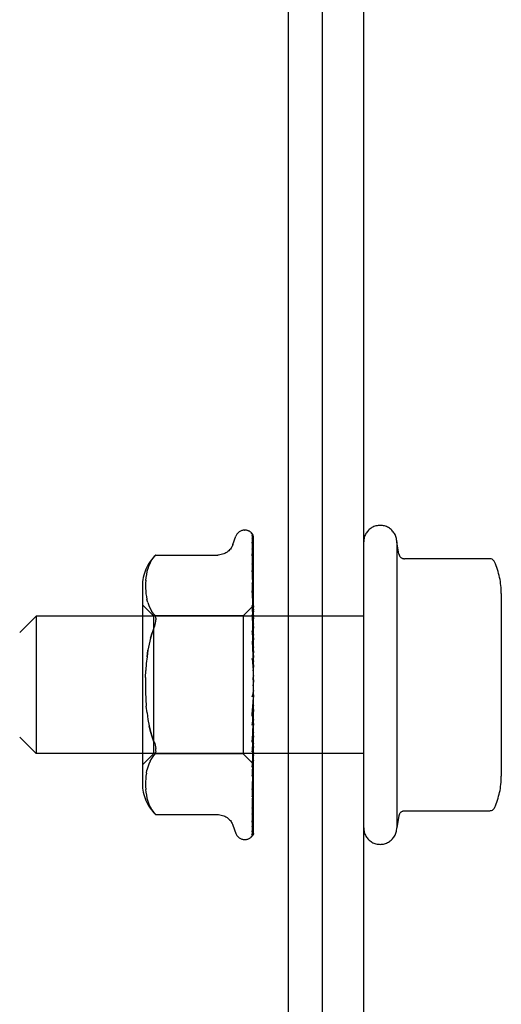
# Model space of a CAD drawing. Header units: inches. Extents: x 0 to 304, y 0 to 196.
# Tile 8 of 98: x 130.402 to 131.277, y 35.232 to 37.023. Entities that reach past the tile are written whole.
import ezdxf

# ---------------------------------------------------------------- set-up
doc = ezdxf.new("R2010")
doc.units = ezdxf.units.IN
doc.header["$LTSCALE"] = 16.696429
doc.header["$MEASUREMENT"] = 0
doc.linetypes.add('HIDDEN', pattern=[0.2, 0.1, -0.1])
doc.layers.get('0').update_dxf_attribs({"linetype": 'CONTINUOUS'})
doc.layers.add('DEFAULT_2', color=8, linetype='HIDDEN')

msp = doc.modelspace()

# ---------------------------------------------------------------- linework, layer by layer
at = {"color": 7, "linetype": 'Continuous'}
for p, q in [((130.89, 38.813), (130.89, 21.0005)), ((130.9525, 21.063), (130.9525, 38.688))]:
    msp.add_line(p, q, dxfattribs=at)
at = {"color": 3, "linetype": 'Continuous'}
msp.add_line((131.0275, 20.813), (131.0275, 38.693), dxfattribs=at)
at = {"layer": 'DEFAULT_2', "color": 8, "linetype": 'HIDDEN'}
for p, q in [((130.7899, 36.0683), (130.7953, 36.0833)), ((130.811, 36.0943), (130.8118, 36.0943)), ((130.8238, 36.0885), (130.8237, 36.0886)), ((130.8248, 36.0851), (130.8267, 35.9551)), ((130.8275, 35.8222), (130.8275, 36.0827)), ((130.8247, 36.0725), (130.8248, 36.0716)), ((130.8248, 36.0772), (130.8267, 35.9524)), ((130.8248, 36.0716), (130.8267, 35.9487)), ((130.8248, 36.0596), (130.8267, 35.9434)), ((131.0875, 36.073), (131.0875, 35.553)), ((131.0915, 36.0507), (131.0875, 36.073)), ((130.6497, 36.049), (130.6498, 36.0491)), ((130.6498, 36.0491), (130.7624, 36.0491)), ((130.8248, 36.051), (130.8248, 36.0506)), ((130.8248, 36.0506), (130.8267, 35.9374)), ((131.2562, 36.0424), (131.1014, 36.0424)), ((130.6352, 36.0244), (130.6337, 36.0189)), ((130.6372, 36.0298), (130.6352, 36.0243)), ((130.6397, 36.0351), (130.6372, 36.0297)), ((130.8248, 36.0333), (130.8248, 36.0332)), ((130.8248, 36.0332), (130.8267, 35.9297)), ((130.6319, 36.0083), (130.6313, 36.0031)), ((130.6326, 36.0136), (130.6318, 36.0082)), ((130.6337, 36.0189), (130.6326, 36.0135)), ((130.8256, 36.0147), (130.8248, 36.0211)), ((130.8248, 36.021), (130.8267, 35.9216)), ((130.6255, 35.9926), (130.6255, 35.6334)), ((130.6311, 35.9982), (130.631, 35.9933)), ((130.631, 35.9934), (130.6311, 35.9885)), ((130.6314, 36.0032), (130.6311, 35.9981)), ((130.6311, 35.9886), (130.6314, 35.9837)), ((130.8248, 35.9988), (130.8267, 35.9118)), ((130.8275, 35.9978), (130.8269, 36.0037)), ((130.6314, 35.9837), (130.6318, 35.9787)), ((130.6318, 35.9787), (130.6326, 35.9735)), ((130.6326, 35.9736), (130.6337, 35.9682)), ((130.8249, 35.9837), (130.8248, 35.9839)), ((130.8248, 35.9839), (130.8267, 35.9018)), ((130.8261, 35.9721), (130.8249, 35.9837)), ((131.2775, 35.9792), (131.2775, 35.6469)), ((130.6455, 35.9383), (130.6255, 35.9583)), ((130.6352, 35.9626), (130.6337, 35.9681)), ((130.6352, 35.9627), (130.6372, 35.9571)), ((130.6372, 35.9571), (130.6397, 35.9517)), ((130.8273, 35.9571), (130.8085, 35.9383)), ((130.8248, 35.9576), (130.8267, 35.8903)), ((130.8273, 35.9571), (130.8267, 35.9564)), ((130.8275, 35.9569), (130.8267, 35.9563)), ((130.8267, 35.9563), (130.8267, 35.9564)), ((130.8275, 35.9551), (130.8267, 35.9525)), ((130.8267, 35.9551), (130.8267, 35.955)), ((130.8267, 35.9524), (130.8267, 35.9525)), ((130.8275, 35.9573), (130.8273, 35.9571)), ((130.4025, 35.908), (130.4325, 35.938)), ((131.0275, 35.938), (130.4325, 35.938)), ((130.4325, 35.938), (130.4325, 35.688)), ((130.6397, 35.9517), (130.6428, 35.9466)), ((130.6464, 35.9417), (130.6428, 35.9466)), ((130.8085, 35.9383), (130.6455, 35.9383)), ((130.6455, 35.9383), (130.6455, 35.6878)), ((130.8085, 35.9383), (130.8085, 35.6878)), ((130.8249, 35.9403), (130.8248, 35.9406)), ((130.8248, 35.9406), (130.8267, 35.8789)), ((130.8275, 35.9118), (130.8249, 35.9403)), ((130.8267, 35.9487), (130.8267, 35.9485)), ((130.8275, 35.9461), (130.8267, 35.9485)), ((130.8275, 35.9478), (130.8267, 35.9437)), ((130.8267, 35.9434), (130.8267, 35.9437)), ((130.8267, 35.9374), (130.8267, 35.9373)), ((130.8267, 35.9373), (130.8267, 35.9372)), ((130.8275, 35.9331), (130.8267, 35.9372)), ((130.8275, 35.9356), (130.8267, 35.9301)), ((130.8267, 35.9297), (130.8267, 35.9301)), ((130.8267, 35.9216), (130.8267, 35.9213)), ((130.8275, 35.9158), (130.8267, 35.9213)), ((130.8275, 35.919), (130.8267, 35.9122)), ((130.6401, 35.8978), (130.643, 35.9076)), ((130.8248, 35.9112), (130.8267, 35.8659)), ((130.8267, 35.9118), (130.8267, 35.9122)), ((130.8267, 35.9018), (130.8267, 35.9015)), ((130.8275, 35.8948), (130.8267, 35.9015)), ((130.8275, 35.8986), (130.8267, 35.8908)), ((130.8249, 35.8923), (130.8249, 35.8926)), ((130.8249, 35.8926), (130.8267, 35.8534)), ((130.8249, 35.8923), (130.8275, 35.8626)), ((130.8267, 35.8903), (130.8267, 35.8908)), ((130.6338, 35.8642), (130.6354, 35.876)), ((130.8267, 35.8789), (130.8267, 35.8785)), ((130.8275, 35.8709), (130.8267, 35.8785)), ((130.8275, 35.875), (130.8267, 35.8666)), ((130.8267, 35.8659), (130.8267, 35.8666)), ((130.8249, 35.861), (130.8267, 35.8394)), ((130.8267, 35.8534), (130.8267, 35.8532)), ((130.8275, 35.8448), (130.8267, 35.8532)), ((130.8275, 35.8493), (130.8267, 35.8405)), ((130.6312, 35.8262), (130.6317, 35.8392)), ((130.8267, 35.8394), (130.8267, 35.8405)), ((130.8275, 35.8176), (130.8267, 35.8264)), ((130.8275, 35.8222), (130.8267, 35.8133)), ((130.8275, 35.5428), (130.8275, 35.8176)), ((130.8275, 35.7902), (130.8267, 35.7991)), ((130.8275, 35.7948), (130.8267, 35.7861)), ((130.6338, 35.7619), (130.6325, 35.7742)), ((130.8249, 35.7589), (130.8275, 35.7888)), ((130.8267, 35.786), (130.8249, 35.7588)), ((130.8267, 35.7732), (130.8249, 35.7396)), ((130.8267, 35.786), (130.8267, 35.7861)), ((130.8267, 35.7732), (130.8267, 35.7724)), ((130.8267, 35.7597), (130.8248, 35.709)), ((130.8249, 35.7588), (130.8249, 35.7589)), ((130.8275, 35.7637), (130.8267, 35.7724)), ((130.8275, 35.768), (130.8267, 35.76)), ((130.8267, 35.7597), (130.8267, 35.76)), ((130.8267, 35.7477), (130.8248, 35.6911)), ((130.8249, 35.7093), (130.8275, 35.7385)), ((130.8267, 35.7477), (130.8267, 35.747)), ((130.8275, 35.7389), (130.8267, 35.747)), ((130.8275, 35.7429), (130.8267, 35.7357)), ((130.8267, 35.7354), (130.8248, 35.6631)), ((130.8267, 35.7247), (130.8248, 35.6471)), ((130.8267, 35.7354), (130.8267, 35.7357)), ((130.8267, 35.7247), (130.8267, 35.7241)), ((130.8275, 35.7169), (130.8267, 35.7241)), ((130.8275, 35.7203), (130.8267, 35.7142)), ((130.4025, 35.718), (130.4325, 35.688)), ((130.8267, 35.7139), (130.8248, 35.6227)), ((130.8248, 35.709), (130.8249, 35.7093)), ((130.8267, 35.7048), (130.8248, 35.6092)), ((130.8267, 35.7139), (130.8267, 35.7142)), ((130.8267, 35.7048), (130.8267, 35.7044)), ((130.8275, 35.6982), (130.8267, 35.7044)), ((131.0275, 35.688), (130.4325, 35.688)), ((130.6455, 35.6878), (130.6255, 35.6678)), ((130.8085, 35.6878), (130.6455, 35.6878)), ((130.6497, 35.6926), (130.6493, 35.6903)), ((130.8275, 35.6688), (130.8085, 35.6878)), ((130.8267, 35.6961), (130.8248, 35.5892)), ((130.8267, 35.689), (130.8248, 35.5786)), ((130.8265, 35.68), (130.8275, 35.6909)), ((130.8275, 35.7011), (130.8267, 35.6963)), ((130.8267, 35.6961), (130.8267, 35.6963)), ((130.8267, 35.689), (130.8267, 35.6886)), ((130.8275, 35.6838), (130.8267, 35.6886)), ((130.8275, 35.6859), (130.8267, 35.6826)), ((130.6372, 35.669), (130.6352, 35.6634)), ((130.6397, 35.6744), (130.6372, 35.6689)), ((130.8267, 35.6824), (130.8248, 35.5638)), ((130.8267, 35.6776), (130.8248, 35.5565)), ((130.8267, 35.6736), (130.8248, 35.5474)), ((130.8267, 35.6711), (130.8248, 35.5437)), ((130.8267, 35.6697), (130.8248, 35.5406)), ((130.8249, 35.6634), (130.8265, 35.68)), ((130.8267, 35.6824), (130.8267, 35.6826)), ((130.8267, 35.6776), (130.8267, 35.6774)), ((130.8275, 35.674), (130.8267, 35.6774)), ((130.8275, 35.6753), (130.8267, 35.6737)), ((130.8267, 35.6736), (130.8267, 35.6737)), ((130.8267, 35.6711), (130.8267, 35.671)), ((130.8275, 35.6692), (130.8267, 35.671)), ((130.8275, 35.6688), (130.8267, 35.6697)), ((130.6326, 35.6525), (130.6318, 35.6473)), ((130.6326, 35.6525), (130.6337, 35.6579)), ((130.6352, 35.6634), (130.6337, 35.6579)), ((130.8248, 35.6631), (130.8249, 35.6634)), ((130.6311, 35.6376), (130.631, 35.6327)), ((130.631, 35.6328), (130.6311, 35.6278)), ((130.6314, 35.6424), (130.6311, 35.6375)), ((130.6318, 35.6474), (130.6314, 35.6424)), ((130.8261, 35.6337), (130.8269, 35.6416)), ((130.8269, 35.6416), (130.8275, 35.6477)), ((130.6311, 35.628), (130.6314, 35.6229)), ((130.6313, 35.623), (130.6319, 35.6178)), ((130.6318, 35.6179), (130.6326, 35.6125)), ((130.6326, 35.6126), (130.6337, 35.6071)), ((130.8248, 35.6227), (130.8249, 35.6228)), ((130.6337, 35.6072), (130.6352, 35.6017)), ((130.6352, 35.6018), (130.6372, 35.5963)), ((130.6372, 35.5963), (130.6397, 35.591)), ((130.826, 35.5982), (130.8269, 35.605)), ((130.8269, 35.605), (130.8275, 35.6105)), ((130.6464, 35.5809), (130.6428, 35.5858)), ((130.6478, 35.5793), (130.6464, 35.5809)), ((130.6489, 35.578), (130.6495, 35.5773)), ((130.6498, 35.577), (130.6493, 35.5776)), ((130.6498, 35.577), (130.7624, 35.577)), ((130.8248, 35.5892), (130.8248, 35.5892)), ((130.8248, 35.5892), (130.8248, 35.5891)), ((130.8248, 35.5786), (130.8248, 35.5782)), ((131.2562, 35.5836), (131.1014, 35.5836)), ((130.8248, 35.5638), (130.8248, 35.5632)), ((131.0915, 35.5753), (131.0875, 35.553)), ((130.7899, 35.5578), (130.7953, 35.5428)), ((130.8247, 35.5554), (130.8247, 35.5554)), ((130.811, 35.5318), (130.8118, 35.5318)), ((130.8227, 35.536), (130.8227, 35.5361))]:
    msp.add_line(p, q, dxfattribs=at)
for points in [[(130.8237, 36.0886), (130.8237, 36.0886), (130.8237, 36.0886), (130.8238, 36.0884), (130.824, 36.0882), (130.8242, 36.0879), (130.8243, 36.0875), (130.8245, 36.0872), (130.8246, 36.0868), (130.8247, 36.0864), (130.8248, 36.0859), (130.8248, 36.0854), (130.8248, 36.0851)], [(130.8275, 36.0822), (130.8275, 36.0823), (130.8272, 36.083), (130.8269, 36.0837), (130.8266, 36.0843), (130.8263, 36.0849), (130.826, 36.0854), (130.8257, 36.0859), (130.8254, 36.0864), (130.8251, 36.0869), (130.8248, 36.0873), (130.8245, 36.0876), (130.8243, 36.0879), (130.824, 36.0882), (130.8238, 36.0885)], [(130.8244, 36.0854), (130.8245, 36.0851), (130.8247, 36.0845), (130.8248, 36.0839), (130.8248, 36.0833)], [(130.8275, 36.0747), (130.8274, 36.075), (130.827, 36.0768), (130.8266, 36.0785), (130.8262, 36.0801), (130.8258, 36.0816), (130.8253, 36.0831), (130.8248, 36.0845), (130.8244, 36.0854)], [(130.8246, 36.0788), (130.8245, 36.0789), (130.8245, 36.0789), (130.8245, 36.0789), (130.8246, 36.0787), (130.8247, 36.0784), (130.8248, 36.0779), (130.8248, 36.0774), (130.8248, 36.0772)], [(130.8252, 36.0778), (130.8248, 36.0785), (130.8246, 36.0787), (130.8246, 36.0788)], [(130.8275, 36.0827), (130.8274, 36.083), (130.8269, 36.0843), (130.8264, 36.0856), (130.8257, 36.0867), (130.8249, 36.088)], [(130.8275, 36.0729), (130.8273, 36.0735), (130.827, 36.0742), (130.8267, 36.0748), (130.8265, 36.0753), (130.8262, 36.0759), (130.8259, 36.0764), (130.8257, 36.0769), (130.8254, 36.0774), (130.8252, 36.0778)], [(130.7899, 36.0683), (130.7891, 36.0665), (130.7883, 36.0648), (130.7874, 36.0632), (130.7864, 36.0616), (130.7852, 36.06), (130.7839, 36.0585), (130.7824, 36.057), (130.7809, 36.0556), (130.7792, 36.0543), (130.7773, 36.0532), (130.7753, 36.0521), (130.7732, 36.0512), (130.771, 36.0504), (130.7687, 36.0498), (130.7662, 36.0493), (130.7636, 36.0491), (130.7624, 36.0491)], [(130.8275, 36.0575), (130.8272, 36.0593), (130.8268, 36.0618), (130.8264, 36.0642), (130.826, 36.0665), (130.8255, 36.0688), (130.8251, 36.071), (130.8247, 36.0725)], [(130.8248, 36.0602), (130.8248, 36.0603), (130.8248, 36.0603), (130.8248, 36.0602), (130.8248, 36.06), (130.8248, 36.0596)], [(130.8258, 36.0582), (130.8252, 36.0593), (130.825, 36.0598), (130.8249, 36.0601), (130.8248, 36.0602)], [(130.6397, 36.0351), (130.6428, 36.0402), (130.6464, 36.0452)], [(130.6497, 36.049), (130.6495, 36.0487), (130.649, 36.0482), (130.6483, 36.0474), (130.6474, 36.0464), (130.6464, 36.0452)], [(130.6464, 36.0452), (130.6474, 36.0464), (130.6483, 36.0474), (130.649, 36.0482), (130.6495, 36.0487)], [(130.8275, 36.0316), (130.8272, 36.0336), (130.8269, 36.0367), (130.8264, 36.0398), (130.826, 36.0428), (130.8256, 36.0458), (130.8251, 36.0489), (130.8248, 36.051)], [(130.8275, 36.0543), (130.8274, 36.0546), (130.827, 36.0554), (130.8267, 36.0562), (130.8264, 36.0569), (130.8261, 36.0576), (130.8258, 36.0582)], [(131.2653, 36.0365), (131.2645, 36.0379), (131.2635, 36.0393), (131.2623, 36.0404), (131.2608, 36.0413), (131.2592, 36.042), (131.2575, 36.0423), (131.2562, 36.0424)], [(130.8257, 36.0311), (130.8255, 36.0317), (130.8252, 36.0322), (130.825, 36.0327), (130.8249, 36.033), (130.8249, 36.0332), (130.8248, 36.0333)], [(130.8275, 36.027), (130.8274, 36.0272), (130.8271, 36.0281), (130.8267, 36.029), (130.8264, 36.0297), (130.8257, 36.0311)], [(130.8269, 36.0037), (130.8265, 36.0073), (130.8256, 36.0147)], [(130.826, 35.9956), (130.8257, 35.9962), (130.8254, 35.9969), (130.8252, 35.9975), (130.825, 35.998), (130.8249, 35.9984), (130.8249, 35.9986), (130.8248, 35.9988)], [(130.8275, 35.992), (130.8273, 35.9925), (130.827, 35.9933), (130.8266, 35.9941), (130.826, 35.9956)], [(130.8275, 35.9574), (130.8273, 35.9598), (130.8261, 35.9721)], [(130.8275, 35.9507), (130.8274, 35.9508), (130.8271, 35.9517), (130.8267, 35.9525), (130.8263, 35.9533), (130.826, 35.954), (130.8256, 35.9548), (130.8253, 35.9555), (130.8251, 35.9562), (130.825, 35.9568), (130.8249, 35.9573), (130.8248, 35.9576)], [(130.8275, 35.9563), (130.8272, 35.9559), (130.827, 35.9556), (130.8268, 35.9554), (130.8267, 35.9552), (130.8267, 35.9551), (130.8267, 35.9551)], [(130.8275, 35.9542), (130.8273, 35.9545), (130.8271, 35.9547), (130.8269, 35.9549), (130.8267, 35.955)], [(130.8275, 35.9524), (130.8272, 35.9523), (130.827, 35.9522), (130.8268, 35.9522), (130.8267, 35.9523), (130.8267, 35.9524)], [(130.6464, 35.9417), (130.6477, 35.9399), (130.6486, 35.9379), (130.6493, 35.9358), (130.6497, 35.9335), (130.6498, 35.9311)], [(130.8275, 35.9504), (130.8272, 35.95), (130.827, 35.9496), (130.8268, 35.9492), (130.8267, 35.949), (130.8267, 35.9487), (130.8267, 35.9487)], [(130.8275, 35.9428), (130.8272, 35.9428), (130.827, 35.9429), (130.8268, 35.943), (130.8267, 35.9432), (130.8267, 35.9434)], [(130.8275, 35.9396), (130.8272, 35.9391), (130.827, 35.9387), (130.8269, 35.9383), (130.8268, 35.9379), (130.8267, 35.9376), (130.8267, 35.9374)], [(130.6464, 35.9165), (130.643, 35.9075), (130.6401, 35.8978), (130.6375, 35.8873), (130.6354, 35.876), (130.6338, 35.8642), (130.6325, 35.8519), (130.6317, 35.8392)], [(130.6464, 35.9165), (130.6477, 35.9198), (130.6486, 35.9229), (130.6493, 35.9258), (130.6497, 35.9285), (130.6498, 35.9311)], [(130.8275, 35.9286), (130.8272, 35.9287), (130.827, 35.9289), (130.8268, 35.9291), (130.8267, 35.9294), (130.8267, 35.9297)], [(130.8275, 35.9242), (130.8272, 35.9236), (130.827, 35.9231), (130.8268, 35.9226), (130.8267, 35.9221), (130.8267, 35.9217), (130.8267, 35.9216)], [(130.8275, 35.9045), (130.8275, 35.9046), (130.8271, 35.9052), (130.8268, 35.9058), (130.8265, 35.9065), (130.8262, 35.9071), (130.8258, 35.9078), (130.8255, 35.9085), (130.8253, 35.9092), (130.8251, 35.9099), (130.8249, 35.9105), (130.8249, 35.9111), (130.8248, 35.9112)], [(130.8275, 35.9101), (130.8272, 35.9104), (130.827, 35.9106), (130.8268, 35.911), (130.8267, 35.9114), (130.8267, 35.9118)], [(130.8275, 35.9048), (130.8272, 35.9042), (130.827, 35.9036), (130.8268, 35.903), (130.8267, 35.9025), (130.8267, 35.902), (130.8267, 35.9018)], [(130.8275, 35.8882), (130.8272, 35.8885), (130.827, 35.8889), (130.8268, 35.8893), (130.8267, 35.8898), (130.8267, 35.8903)], [(130.8275, 35.8821), (130.8272, 35.8815), (130.827, 35.8809), (130.8268, 35.8802), (130.8267, 35.8796), (130.8267, 35.8791), (130.8267, 35.8789)], [(130.8275, 35.8635), (130.8272, 35.864), (130.827, 35.8644), (130.8268, 35.8649), (130.8267, 35.8655), (130.8267, 35.8659)], [(130.8265, 35.8568), (130.8262, 35.8573), (130.8259, 35.8578), (130.8256, 35.8584), (130.8254, 35.859), (130.8251, 35.8597), (130.825, 35.8603), (130.8249, 35.861)], [(130.8275, 35.8552), (130.8273, 35.8555), (130.8271, 35.8559), (130.8265, 35.8568)], [(130.8275, 35.8569), (130.8272, 35.8563), (130.827, 35.8556), (130.8268, 35.855), (130.8267, 35.8544), (130.8267, 35.8538), (130.8267, 35.8534)], [(130.8275, 35.8371), (130.8272, 35.8376), (130.827, 35.8381), (130.8268, 35.8387), (130.8267, 35.8392), (130.8267, 35.8394)], [(130.8275, 35.8301), (130.8272, 35.8295), (130.827, 35.8289), (130.8268, 35.8283), (130.8267, 35.8276), (130.8267, 35.827), (130.8267, 35.8264)], [(130.6312, 35.8262), (130.631, 35.813), (130.6312, 35.7999), (130.6317, 35.7869), (130.6325, 35.7742)], [(130.8275, 35.8097), (130.8272, 35.8103), (130.827, 35.8108), (130.8268, 35.8115), (130.8267, 35.8121), (130.8267, 35.8127), (130.8267, 35.8133)], [(130.8268, 35.8008), (130.8265, 35.7994), (130.8263, 35.7979), (130.826, 35.7963), (130.8256, 35.7947), (130.8253, 35.7931), (130.825, 35.7916)], [(130.825, 35.7914), (130.8251, 35.7919), (130.8252, 35.7925), (130.8255, 35.793), (130.8257, 35.7935), (130.826, 35.7939), (130.8262, 35.7943), (130.8264, 35.7946), (130.8266, 35.7948)], [(130.8266, 35.7948), (130.8269, 35.7953), (130.8271, 35.7955), (130.8273, 35.7958), (130.8275, 35.7961)], [(130.8268, 35.8008), (130.8267, 35.8004), (130.8267, 35.7997), (130.8267, 35.7991)], [(130.8275, 35.8026), (130.8272, 35.8021), (130.827, 35.8016), (130.8268, 35.801), (130.8268, 35.8008)], [(130.8275, 35.7825), (130.8272, 35.7831), (130.827, 35.7837), (130.8268, 35.7843), (130.8267, 35.7849), (130.8267, 35.7855), (130.8267, 35.786)], [(130.8275, 35.7756), (130.8272, 35.7751), (130.827, 35.7746), (130.8268, 35.7741), (130.8267, 35.7735), (130.8267, 35.7732)], [(130.6338, 35.7619), (130.6354, 35.75), (130.6376, 35.7388), (130.6401, 35.7282), (130.643, 35.7185), (130.6464, 35.7096)], [(130.8267, 35.7558), (130.8267, 35.7556), (130.8266, 35.7555), (130.8265, 35.7554), (130.8263, 35.7553), (130.8262, 35.7554), (130.826, 35.7555), (130.8257, 35.7557), (130.8255, 35.7559), (130.8253, 35.7563), (130.8251, 35.7567), (130.825, 35.7572), (130.8249, 35.7577), (130.8248, 35.7583), (130.8249, 35.7588)], [(130.8275, 35.7563), (130.8272, 35.757), (130.827, 35.7576), (130.8268, 35.7582), (130.8267, 35.7588), (130.8267, 35.7594), (130.8267, 35.7597)], [(130.6464, 35.7096), (130.643, 35.7185), (130.6401, 35.7282), (130.6375, 35.7388)], [(130.8249, 35.7396), (130.8249, 35.7401), (130.825, 35.7408), (130.8252, 35.7415), (130.8255, 35.7421), (130.8258, 35.7428), (130.8261, 35.7434), (130.8264, 35.744), (130.827, 35.7451)], [(130.8275, 35.7499), (130.8272, 35.7495), (130.827, 35.7491), (130.8268, 35.7486), (130.8267, 35.7481), (130.8267, 35.7477)], [(130.827, 35.7451), (130.8273, 35.7457), (130.8275, 35.746)], [(130.8275, 35.7323), (130.8272, 35.7329), (130.827, 35.7335), (130.8268, 35.7341), (130.8267, 35.7346), (130.8267, 35.7352), (130.8267, 35.7354)], [(130.8275, 35.7265), (130.8272, 35.7262), (130.827, 35.7259), (130.8268, 35.7255), (130.8267, 35.7251), (130.8267, 35.7247)], [(130.6464, 35.7096), (130.6477, 35.7063), (130.6486, 35.7032), (130.6493, 35.7003), (130.6497, 35.6976)], [(130.8275, 35.7111), (130.8272, 35.7117), (130.827, 35.7123), (130.8268, 35.7128), (130.8267, 35.7133), (130.8267, 35.7138), (130.8267, 35.7139)], [(130.8275, 35.7062), (130.8272, 35.7061), (130.827, 35.7058), (130.8268, 35.7056), (130.8267, 35.7052), (130.8267, 35.7048)], [(130.6397, 35.6743), (130.6428, 35.6794), (130.6464, 35.6843)], [(130.6464, 35.6843), (130.6477, 35.6861), (130.6486, 35.6882), (130.6493, 35.6903)], [(130.6497, 35.6926), (130.6498, 35.695), (130.6497, 35.6976)], [(130.8248, 35.6911), (130.8249, 35.6912), (130.8249, 35.6917), (130.825, 35.6923), (130.8252, 35.6929), (130.8255, 35.6936), (130.8257, 35.6943), (130.8261, 35.695), (130.8264, 35.6957), (130.8268, 35.6964), (130.8271, 35.6972), (130.8275, 35.698)], [(130.8275, 35.6936), (130.8272, 35.6942), (130.827, 35.6947), (130.8268, 35.6952), (130.8267, 35.6956), (130.8267, 35.696), (130.8267, 35.6961)], [(130.8275, 35.6898), (130.8272, 35.6898), (130.827, 35.6896), (130.8268, 35.6895), (130.8267, 35.6892), (130.8267, 35.689)], [(130.8275, 35.6805), (130.8272, 35.6809), (130.827, 35.6814), (130.8268, 35.6818), (130.8267, 35.6821), (130.8267, 35.6824), (130.8267, 35.6824)], [(130.8275, 35.6778), (130.8272, 35.6779), (130.827, 35.6779), (130.8268, 35.6779), (130.8267, 35.6777), (130.8267, 35.6776)], [(130.8275, 35.6721), (130.8272, 35.6725), (130.827, 35.6728), (130.8268, 35.6731), (130.8267, 35.6734), (130.8267, 35.6735), (130.8267, 35.6736)], [(130.8275, 35.6708), (130.8272, 35.6709), (130.827, 35.6711), (130.8268, 35.6711), (130.8267, 35.6711), (130.8267, 35.6711), (130.8267, 35.6711)], [(130.8275, 35.6697), (130.8273, 35.6696), (130.8271, 35.6696), (130.8269, 35.6697), (130.8267, 35.6697)], [(130.8248, 35.6471), (130.8249, 35.6473), (130.8249, 35.6477), (130.825, 35.6481), (130.8252, 35.6487), (130.8254, 35.6493), (130.8257, 35.6499), (130.826, 35.6506)], [(130.826, 35.6506), (130.8267, 35.6521), (130.827, 35.6528), (130.8273, 35.6536), (130.8275, 35.654)], [(130.8249, 35.6228), (130.8252, 35.6257), (130.8261, 35.6337)], [(130.8248, 35.6092), (130.8248, 35.6092), (130.8249, 35.6094), (130.825, 35.6097), (130.8251, 35.6101), (130.8253, 35.6107), (130.8256, 35.6113), (130.8259, 35.6119), (130.8265, 35.6134)], [(130.8265, 35.6134), (130.8269, 35.6142), (130.8273, 35.6151), (130.8275, 35.6157)], [(130.8248, 35.5891), (130.8252, 35.5915), (130.826, 35.5982)], [(130.6397, 35.591), (130.6428, 35.5859), (130.6464, 35.5809)], [(130.6475, 35.5796), (130.648, 35.579), (130.6485, 35.5785)], [(130.6489, 35.578), (130.6484, 35.5786), (130.6478, 35.5793)], [(130.6497, 35.5771), (130.6498, 35.577), (130.6498, 35.577)], [(130.7624, 35.577), (130.7636, 35.577), (130.7662, 35.5767), (130.7687, 35.5763), (130.771, 35.5757), (130.7732, 35.5749), (130.7753, 35.574), (130.7773, 35.5729), (130.7792, 35.5717), (130.7809, 35.5704), (130.7824, 35.5691), (130.7839, 35.5676), (130.7852, 35.5661), (130.7864, 35.5645), (130.7874, 35.5629), (130.7883, 35.5612), (130.7891, 35.5596), (130.7899, 35.5578)], [(130.8248, 35.5632), (130.8251, 35.5651), (130.8256, 35.5677), (130.826, 35.5703), (130.8264, 35.5731), (130.8268, 35.5758), (130.8272, 35.5786), (130.8275, 35.5805)], [(130.8248, 35.5782), (130.8248, 35.5783), (130.8249, 35.5784), (130.825, 35.5787), (130.8252, 35.5792), (130.8254, 35.5797)], [(130.8254, 35.5797), (130.826, 35.581), (130.8264, 35.5817), (130.8267, 35.5825), (130.8271, 35.5834), (130.8274, 35.5843), (130.8275, 35.5844)], [(131.2653, 35.5896), (131.2645, 35.5881), (131.2635, 35.5868), (131.2623, 35.5857), (131.2608, 35.5848), (131.2592, 35.5841), (131.2575, 35.5837), (131.2562, 35.5836)], [(130.8246, 35.546), (130.825, 35.5473), (130.8255, 35.5491), (130.8259, 35.551), (130.8264, 35.553), (130.8268, 35.555), (130.8272, 35.5571), (130.8275, 35.5588)], [(130.825, 35.5561), (130.8255, 35.557), (130.8258, 35.5575), (130.8261, 35.5581), (130.8264, 35.5587), (130.8267, 35.5594), (130.827, 35.56), (130.8273, 35.5608), (130.8275, 35.5614)], [(130.8275, 35.5428), (130.827, 35.5415), (130.8264, 35.5403), (130.8257, 35.5393), (130.8251, 35.5384), (130.8245, 35.5377), (130.8239, 35.5371), (130.8235, 35.5366), (130.8231, 35.5363), (130.8228, 35.5361), (130.8227, 35.536), (130.8227, 35.536)], [(130.8236, 35.537), (130.8242, 35.5379), (130.8249, 35.5391), (130.8255, 35.5403), (130.8261, 35.5417), (130.8266, 35.5431), (130.827, 35.5445), (130.8275, 35.5462)], [(130.8248, 35.5406), (130.8248, 35.5404), (130.8248, 35.5398), (130.8247, 35.5393), (130.8245, 35.5387), (130.8243, 35.5382), (130.8241, 35.5378), (130.8239, 35.5374), (130.8237, 35.5371), (130.8236, 35.537)], [(130.8248, 35.5437), (130.8248, 35.5433), (130.8248, 35.5428), (130.8246, 35.5422), (130.8245, 35.5418), (130.8244, 35.5415), (130.8243, 35.5413), (130.8242, 35.5412), (130.8242, 35.5412)], [(130.8242, 35.5412), (130.8242, 35.5412), (130.8243, 35.5414)], [(130.8243, 35.5414), (130.8247, 35.5419), (130.825, 35.5423), (130.8252, 35.5428), (130.8255, 35.5432), (130.8258, 35.5438), (130.8262, 35.5443), (130.8265, 35.5449), (130.8268, 35.5455), (130.8271, 35.5462), (130.8273, 35.5469), (130.8275, 35.5473)], [(130.8248, 35.5474), (130.8248, 35.5468), (130.8247, 35.5463), (130.8246, 35.546)], [(130.8248, 35.5565), (130.8248, 35.5562), (130.8248, 35.5557), (130.8247, 35.5555), (130.8247, 35.5554)], [(130.8247, 35.5554), (130.8247, 35.5555), (130.8249, 35.5557), (130.825, 35.5561)]]:
    msp.add_lwpolyline(points, dxfattribs=at)
for centre, radius, start, end in [((131.0575, 36.073), 0.03, 359.9957, 180), ((130.811, 36.0776), 0.0167, 90, 160), ((130.8118, 36.0776), 0.0167, 38.6218, 90), ((130.703, 35.9926), 0.0776, 133.3008, 180), ((131.1014, 36.0524), 0.01, 189.7805, 270), ((131.1363, 35.9792), 0.1412, 0, 23.95), ((130.703, 35.6334), 0.0776, 180, 226.6992), ((131.1363, 35.6469), 0.1412, 336.05, 360), ((131.1014, 35.5736), 0.01, 90, 170.2195), ((130.811, 35.5485), 0.0167, 200, 270), ((130.8118, 35.5485), 0.0167, 270, 340.0516), ((131.0575, 35.553), 0.03, 180, 0.0043)]:
    msp.add_arc(centre, radius, start, end, dxfattribs=at)

doc.saveas('drawing.dxf')
